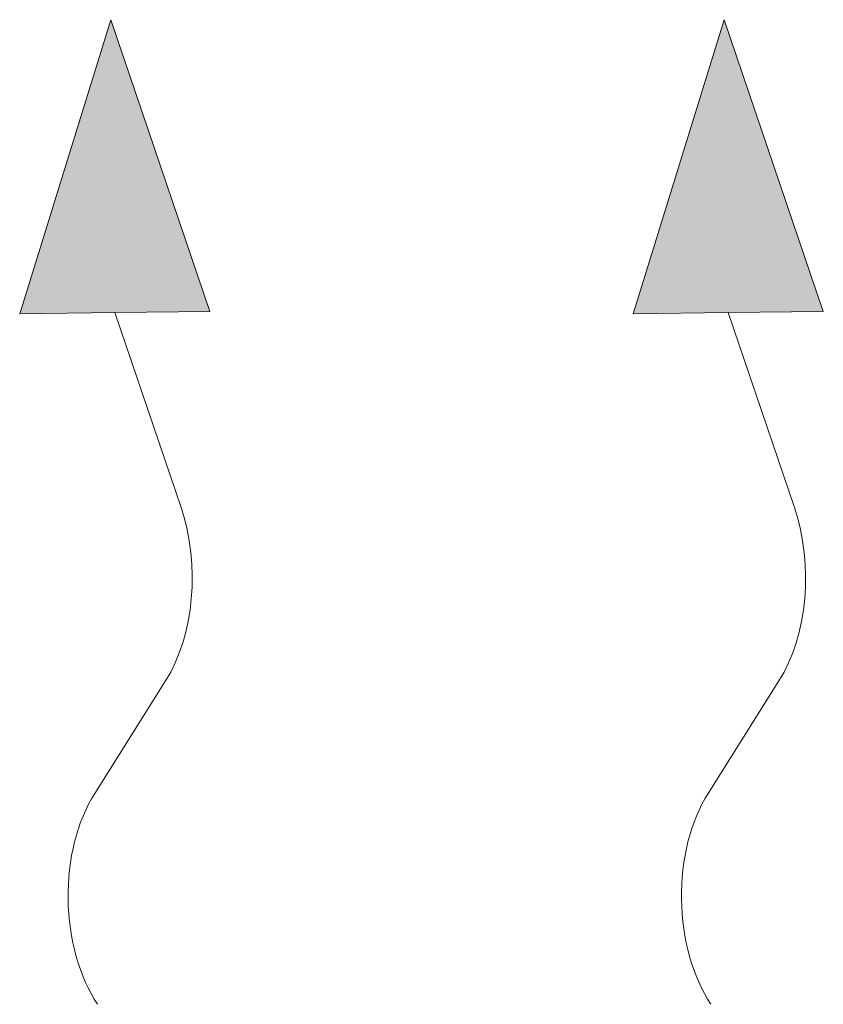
# Model space of a CAD drawing. Header units: millimetres. Extents: x 8221 to 89444, y -105166 to -5578.
# Tile 4 of 118: x 28857 to 28975, y -100262 to -100118. Entities that reach past the tile are written whole.
import ezdxf

# ---------------------------------------------------------------- set-up
doc = ezdxf.new("R2010")
doc.units = ezdxf.units.MM

msp = doc.modelspace()

# ---------------------------------------------------------------- linework, layer by layer
at = {"color": 0, "lineweight": 13}
for p, q in [((28870.45, -100117.61), (28857.07, -100160.8)), ((28884.98, -100160.43), (28870.45, -100117.61)), ((28960.45, -100117.61), (28947.07, -100160.8)), ((28974.98, -100160.43), (28960.45, -100117.61)), ((28857.07, -100160.8), (28871.03, -100160.61)), ((28884.98, -100160.43), (28871.03, -100160.61)), ((28871.03, -100160.61), (28880.75, -100189.24)), ((28947.07, -100160.8), (28961.03, -100160.61)), ((28974.98, -100160.43), (28961.03, -100160.61)), ((28961.03, -100160.61), (28970.75, -100189.24)), ((28878.48, -100214.67), (28868.08, -100231.19)), ((28968.48, -100214.67), (28958.08, -100231.19))]:
    msp.add_line(p, q, dxfattribs=at)
for centre, start_param, end_param in [((28868.95, -100199.31), 3.908129, 5.191299), ((28958.95, -100199.31), 3.908129, 5.191299), ((28877.61, -100246.55), 0.766537, 2.375056), ((28967.61, -100246.55), 0.766537, 2.375056)]:
    msp.add_ellipse(centre, major_axis=(-0.29, 21.5), ratio=0.625, start_param=start_param, end_param=end_param, dxfattribs=at)
for points in [[(28884.98, -100160.43), (28857.07, -100160.8), (28870.45, -100117.61)], [(28974.98, -100160.43), (28947.07, -100160.8), (28960.45, -100117.61)]]:
    msp.add_solid(points, dxfattribs=at)

doc.saveas('drawing.dxf')
